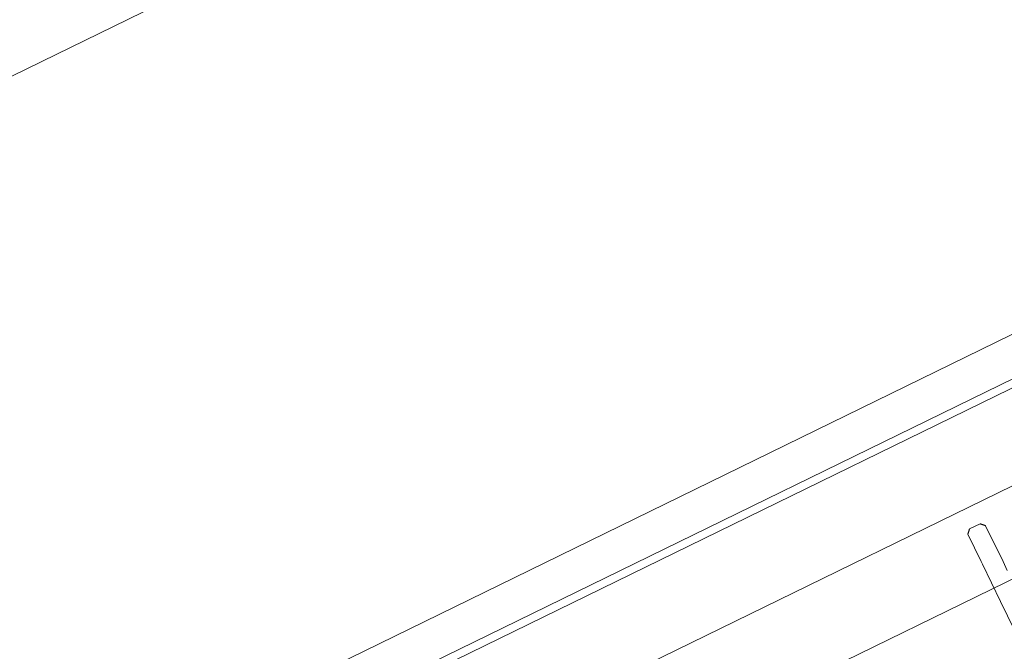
# Model space of a CAD drawing. Extents: x 6414462 to 20492237, y 5756825 to 17376351.
# Tile 48 of 127: x 6497754.855 to 6497755.1, y 5809738.429 to 5809738.586. Entities that reach past the tile are written whole.
import ezdxf

# ---------------------------------------------------------------- set-up
doc = ezdxf.new("R2010")
doc.units = 0
for name, color, linetype, lineweight in [('A-GENM', 7, 'Continuous', 5), ('A-GLAZ', 7, 'Continuous', 5), ('G-IMPT', 7, 'Continuous', 5), ('Q-SPCQ', 7, 'Continuous', 5)]:
    doc.layers.add(name, color=color, linetype=linetype, lineweight=lineweight)

# ---------------------------------------------------------------- blocks, each defined once
blk = doc.blocks.new('Windows_S9000-Double-Vent-Window-with-Sashbars - O3 Windows_S9000-Double-Vent-Window-with-Sashbars 2-9090604-__-00_00 Przyziemie PB')
at = {"layer": 'A-GENM'}
blk.add_line((3.175000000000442, -6.699999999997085), (61.12500000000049, -6.699999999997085), dxfattribs=at)
at = {"layer": 'A-GLAZ'}
blk.add_line((-68.99999999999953, -23.39999999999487), (69.0000000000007, -23.39999999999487), dxfattribs=at)
blk = doc.blocks.new('Kitchen_Appliances_Electrolux_Electrolux-Gas-Hob-60-White - Name - _KGS6424W 949640646 France_-9228141-__-00_00 Przyziemie PB')
at = {"layer": 'G-IMPT', "flags": 128}
for points in [[(-29.75001026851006, 25.50000509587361), (-29.75001026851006, -25.50000509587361), (29.75000416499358, -25.50000509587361), (29.75000416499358, 25.50000509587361)], [(-29.51717637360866, -25.30395099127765), (29.51717027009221, -25.30395099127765), (29.51717027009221, 25.30395099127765), (-29.51717637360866, 25.30395099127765)], [(0.198235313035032, 21.02392109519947), (28.12198269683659, 21.02392109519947), (28.12198269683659, 23.10864123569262), (0.198235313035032, 23.10864123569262)]]:
    blk.add_lwpolyline(points, close=True, dxfattribs=at)
blk.add_lwpolyline([(16.95630120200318, 21.27923103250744), (16.95630120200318, 21.52076259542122), (16.95630120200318, 22.51621103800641), (16.95043877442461, 22.52229014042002), (16.94455651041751, 22.52836924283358), (16.9386742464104, 22.53444987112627), (16.93279045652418, 22.54052897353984), (16.92690819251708, 22.5466080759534), (16.92102592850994, 22.552687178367), (16.91514366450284, 22.55876780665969), (16.90926140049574, 22.56484690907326), (16.90337913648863, 22.57092601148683), (16.8974968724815, 22.57700511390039), (16.8916146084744, 22.58308574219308), (16.8857323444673, 22.58916484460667), (16.8798500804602, 22.59524394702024), (16.8739678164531, 22.60132304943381), (16.86808555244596, 22.6074036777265), (16.86220328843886, 22.61348278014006), (16.85632102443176, 22.61956188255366), (16.56605303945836, 22.61956188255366), (16.56017077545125, 22.61348278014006), (16.55428851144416, 22.6074036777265), (16.54840624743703, 22.60132457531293), (16.54252398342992, 22.59524394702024), (16.53664171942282, 22.58916484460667), (16.53075945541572, 22.58308574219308), (16.52487719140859, 22.57700663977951), (16.51899492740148, 22.57092753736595), (16.51311266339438, 22.56484690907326), (16.50723039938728, 22.55876780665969), (16.50134813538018, 22.55268870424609), (16.49546587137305, 22.54660960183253), (16.48958360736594, 22.54052897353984), (16.48369981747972, 22.53444987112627), (16.47781755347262, 22.5283707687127), (16.47193528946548, 22.5222916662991), (16.46605302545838, 22.51621103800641), (16.46605302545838, 21.76432494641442), (16.46605302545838, 21.68920591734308), (16.46605302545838, 20.65620771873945), (16.46605302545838, 16.38630447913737)], dxfattribs=at)

msp = doc.modelspace()

# ---------------------------------------------------------------- block references
at = {"layer": 'A-GLAZ', "xscale": 0.01, "yscale": 0.01, "zscale": 0.01, "rotation": 26.03236155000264}
msp.add_blockref('Windows_S9000-Double-Vent-Window-with-Sashbars - O3 Windows_S9000-Double-Vent-Window-with-Sashbars 2-9090604-__-00_00 Przyziemie PB', (6497754.44545987, 5809738.447461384, 0.09999999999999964), dxfattribs=at)
at = {"layer": 'Q-SPCQ', "xscale": 0.01, "yscale": 0.01, "zscale": 0.01, "rotation": 26.03236155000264}
msp.add_blockref('Kitchen_Appliances_Electrolux_Electrolux-Gas-Hob-60-White - Name - _KGS6424W 949640646 France_-9228141-__-00_00 Przyziemie PB', (6497755.041340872, 5809738.183167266, 0.09999999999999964), dxfattribs=at)

doc.saveas('drawing.dxf')
